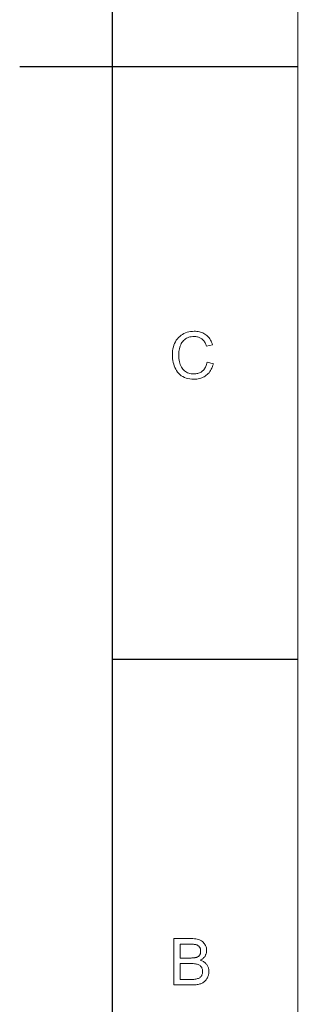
# Model space of a CAD drawing. Header units: millimetres. Extents: x 3489 to 4105, y -1201 to -766.
# Tile 34 of 55: x 4074 to 4105, y -1095 to -984. Entities that reach past the tile are written whole.
import ezdxf

# ---------------------------------------------------------------- set-up
doc = ezdxf.new("R2010")
doc.units = ezdxf.units.MM

msp = doc.modelspace()

# ---------------------------------------------------------------- linework, layer by layer
at = {"color": 7, "lineweight": 13}
msp.add_line((4105.158, -1201.058), (4105.158, -765.621), dxfattribs=at)
at = {"color": 7, "lineweight": 25}
msp.add_line((4084.422, -1180.322), (4084.422, -786.357), dxfattribs=at)
at = {"color": 7, "lineweight": 25, "ltscale": 0.375}
msp.add_line((4074.054, -989.516), (4105.158, -989.516), dxfattribs=at)
at = {"color": 7, "lineweight": 25, "ltscale": 0.25}
msp.add_line((4105.219, -1055.924), (4084.483, -1055.924), dxfattribs=at)
at = {"color": 7, "lineweight": 13}
for points in [[(4095.716, -1022.801), (4095.667, -1022.972), (4095.612, -1023.133), (4095.549, -1023.285), (4095.481, -1023.429), (4095.405, -1023.564), (4095.322, -1023.69), (4095.233, -1023.807), (4095.137, -1023.915), (4095.035, -1024.014), (4094.925, -1024.104), (4094.81, -1024.186), (4094.691, -1024.259), (4094.567, -1024.323), (4094.438, -1024.379), (4094.305, -1024.427), (4094.168, -1024.465), (4094.026, -1024.495), (4093.879, -1024.517), (4093.728, -1024.53), (4093.573, -1024.534), (4093.325, -1024.526), (4093.091, -1024.502), (4092.871, -1024.462), (4092.665, -1024.406), (4092.472, -1024.335), (4092.294, -1024.247), (4092.129, -1024.143), (4091.978, -1024.024), (4091.841, -1023.888), (4091.718, -1023.737), (4091.607, -1023.574), (4091.509, -1023.405), (4091.421, -1023.229), (4091.346, -1023.047), (4091.282, -1022.858), (4091.229, -1022.663), (4091.189, -1022.462), (4091.16, -1022.254), (4091.142, -1022.039), (4091.136, -1021.818), (4091.143, -1021.575), (4091.164, -1021.343), (4091.198, -1021.122), (4091.246, -1020.912), (4091.307, -1020.712), (4091.383, -1020.523), (4091.472, -1020.345), (4091.574, -1020.177), (4091.691, -1020.021), (4091.821, -1019.875), (4091.961, -1019.742), (4092.11, -1019.622), (4092.266, -1019.517), (4092.43, -1019.426), (4092.602, -1019.349), (4092.782, -1019.286), (4092.97, -1019.236), (4093.165, -1019.201), (4093.369, -1019.18), (4093.58, -1019.173), (4093.729, -1019.177), (4093.874, -1019.189), (4094.014, -1019.208), (4094.15, -1019.235), (4094.282, -1019.27), (4094.409, -1019.312), (4094.532, -1019.362), (4094.65, -1019.42), (4094.764, -1019.485), (4094.874, -1019.559), (4094.978, -1019.639), (4095.076, -1019.727), (4095.168, -1019.822), (4095.253, -1019.924), (4095.331, -1020.033), (4095.403, -1020.15), (4095.469, -1020.273), (4095.528, -1020.404), (4095.581, -1020.542), (4095.627, -1020.687), (4094.955, -1020.846), (4094.92, -1020.74), (4094.88, -1020.64), (4094.838, -1020.545), (4094.791, -1020.456), (4094.741, -1020.372), (4094.688, -1020.293), (4094.631, -1020.22), (4094.571, -1020.152), (4094.507, -1020.09), (4094.439, -1020.032), (4094.368, -1019.981), (4094.293, -1019.934), (4094.216, -1019.894), (4094.134, -1019.858), (4094.049, -1019.828), (4093.961, -1019.804), (4093.869, -1019.785), (4093.774, -1019.771), (4093.675, -1019.763), (4093.573, -1019.76), (4093.407, -1019.766), (4093.25, -1019.782), (4093.1, -1019.81), (4092.959, -1019.849), (4092.827, -1019.899), (4092.702, -1019.961), (4092.586, -1020.033), (4092.477, -1020.117), (4092.377, -1020.211), (4092.285, -1020.317), (4092.202, -1020.432), (4092.128, -1020.555), (4092.062, -1020.686), (4092.005, -1020.824), (4091.957, -1020.969), (4091.917, -1021.122), (4091.887, -1021.283), (4091.865, -1021.452), (4091.851, -1021.628), (4091.847, -1021.811), (4091.852, -1022.022), (4091.865, -1022.222), (4091.889, -1022.41), (4091.921, -1022.588), (4091.962, -1022.754), (4092.013, -1022.91), (4092.073, -1023.054), (4092.142, -1023.187), (4092.221, -1023.309), (4092.309, -1023.42), (4092.404, -1023.52), (4092.504, -1023.61), (4092.611, -1023.689), (4092.723, -1023.757), (4092.84, -1023.815), (4092.963, -1023.863), (4093.092, -1023.9), (4093.227, -1023.926), (4093.367, -1023.942), (4093.513, -1023.947), (4093.632, -1023.944), (4093.747, -1023.934), (4093.857, -1023.917), (4093.963, -1023.894), (4094.064, -1023.865), (4094.16, -1023.829), (4094.252, -1023.786), (4094.34, -1023.737), (4094.423, -1023.681), (4094.501, -1023.618), (4094.575, -1023.549), (4094.644, -1023.473), (4094.708, -1023.391), (4094.769, -1023.302), (4094.824, -1023.206), (4094.875, -1023.104), (4094.921, -1022.995), (4094.963, -1022.879), (4095, -1022.757), (4095.033, -1022.628)], [(4094.252, -1089.61), (4094.347, -1089.641), (4094.437, -1089.677), (4094.522, -1089.716), (4094.603, -1089.758), (4094.678, -1089.805), (4094.749, -1089.855), (4094.814, -1089.909), (4094.875, -1089.966), (4094.931, -1090.028), (4094.982, -1090.092), (4095.028, -1090.16), (4095.069, -1090.23), (4095.105, -1090.302), (4095.137, -1090.376), (4095.164, -1090.452), (4095.185, -1090.53), (4095.202, -1090.61), (4095.214, -1090.692), (4095.222, -1090.776), (4095.224, -1090.862), (4095.222, -1090.948), (4095.215, -1091.033), (4095.204, -1091.116), (4095.189, -1091.198), (4095.169, -1091.279), (4095.145, -1091.358), (4095.117, -1091.436), (4095.084, -1091.512), (4095.046, -1091.587), (4095.005, -1091.661), (4094.959, -1091.732), (4094.91, -1091.799), (4094.857, -1091.862), (4094.8, -1091.921), (4094.74, -1091.977), (4094.676, -1092.028), (4094.608, -1092.076), (4094.536, -1092.12), (4094.461, -1092.16), (4094.382, -1092.197), (4094.299, -1092.229), (4094.21, -1092.258), (4094.115, -1092.284), (4094.014, -1092.306), (4093.908, -1092.325), (4093.796, -1092.341), (4093.678, -1092.353), (4093.554, -1092.361), (4093.425, -1092.366), (4093.29, -1092.368), (4091.306, -1092.368), (4091.306, -1087.184), (4093.251, -1087.184), (4093.434, -1087.188), (4093.606, -1087.2), (4093.767, -1087.221), (4093.917, -1087.25), (4094.056, -1087.287), (4094.183, -1087.332), (4094.3, -1087.385), (4094.405, -1087.447), (4094.499, -1087.516), (4094.582, -1087.594), (4094.656, -1087.677), (4094.722, -1087.762), (4094.78, -1087.849), (4094.83, -1087.937), (4094.873, -1088.027), (4094.907, -1088.12), (4094.935, -1088.214), (4094.954, -1088.309), (4094.966, -1088.407), (4094.969, -1088.507), (4094.968, -1088.574), (4094.962, -1088.64), (4094.953, -1088.706), (4094.941, -1088.77), (4094.925, -1088.833), (4094.905, -1088.895), (4094.882, -1088.957), (4094.855, -1089.017), (4094.825, -1089.076), (4094.791, -1089.134), (4094.753, -1089.191), (4094.712, -1089.245), (4094.667, -1089.298), (4094.619, -1089.349), (4094.567, -1089.397), (4094.511, -1089.444), (4094.452, -1089.488), (4094.389, -1089.531), (4094.322, -1089.571)], [(4091.992, -1089.355), (4093.117, -1089.355), (4093.185, -1089.355), (4093.251, -1089.354), (4093.314, -1089.352), (4093.376, -1089.349), (4093.435, -1089.345), (4093.492, -1089.341), (4093.547, -1089.336), (4093.6, -1089.33), (4093.65, -1089.324), (4093.698, -1089.316), (4093.745, -1089.307), (4093.79, -1089.296), (4093.834, -1089.282), (4093.878, -1089.265), (4093.92, -1089.246), (4093.961, -1089.224), (4094.001, -1089.199), (4094.039, -1089.173), (4094.077, -1089.143), (4094.114, -1089.111), (4094.148, -1089.076), (4094.179, -1089.037), (4094.206, -1088.995), (4094.229, -1088.949), (4094.249, -1088.899), (4094.265, -1088.846), (4094.278, -1088.788), (4094.287, -1088.728), (4094.292, -1088.663), (4094.294, -1088.595), (4094.292, -1088.523), (4094.287, -1088.456), (4094.278, -1088.392), (4094.265, -1088.332), (4094.249, -1088.275), (4094.228, -1088.223), (4094.205, -1088.175), (4094.178, -1088.13), (4094.147, -1088.089), (4094.112, -1088.052), (4094.075, -1088.018), (4094.036, -1087.988), (4093.996, -1087.959), (4093.955, -1087.934), (4093.912, -1087.911), (4093.868, -1087.891), (4093.822, -1087.874), (4093.775, -1087.859), (4093.727, -1087.847), (4093.677, -1087.838), (4093.625, -1087.831), (4093.57, -1087.824), (4093.512, -1087.818), (4093.452, -1087.813), (4093.388, -1087.809), (4093.322, -1087.806), (4093.253, -1087.803), (4093.181, -1087.801), (4093.106, -1087.8), (4093.028, -1087.799), (4091.992, -1087.799)], [(4091.992, -1091.753), (4093.283, -1091.753), (4093.417, -1091.75), (4093.543, -1091.743), (4093.66, -1091.731), (4093.769, -1091.715), (4093.87, -1091.693), (4093.962, -1091.667), (4094.045, -1091.637), (4094.12, -1091.601), (4094.187, -1091.561), (4094.245, -1091.516), (4094.296, -1091.467), (4094.341, -1091.414), (4094.382, -1091.357), (4094.417, -1091.297), (4094.446, -1091.234), (4094.47, -1091.167), (4094.489, -1091.096), (4094.503, -1091.021), (4094.511, -1090.943), (4094.513, -1090.862), (4094.51, -1090.779), (4094.502, -1090.701), (4094.487, -1090.626), (4094.467, -1090.555), (4094.442, -1090.487), (4094.41, -1090.423), (4094.373, -1090.363), (4094.33, -1090.307), (4094.281, -1090.255), (4094.227, -1090.206), (4094.165, -1090.161), (4094.094, -1090.121), (4094.014, -1090.086), (4093.924, -1090.055), (4093.826, -1090.029), (4093.718, -1090.008), (4093.601, -1089.992), (4093.474, -1089.98), (4093.339, -1089.973), (4093.194, -1089.97), (4091.992, -1089.97)]]:
    msp.add_lwpolyline(points, close=True, dxfattribs=at)

doc.saveas('drawing.dxf')
